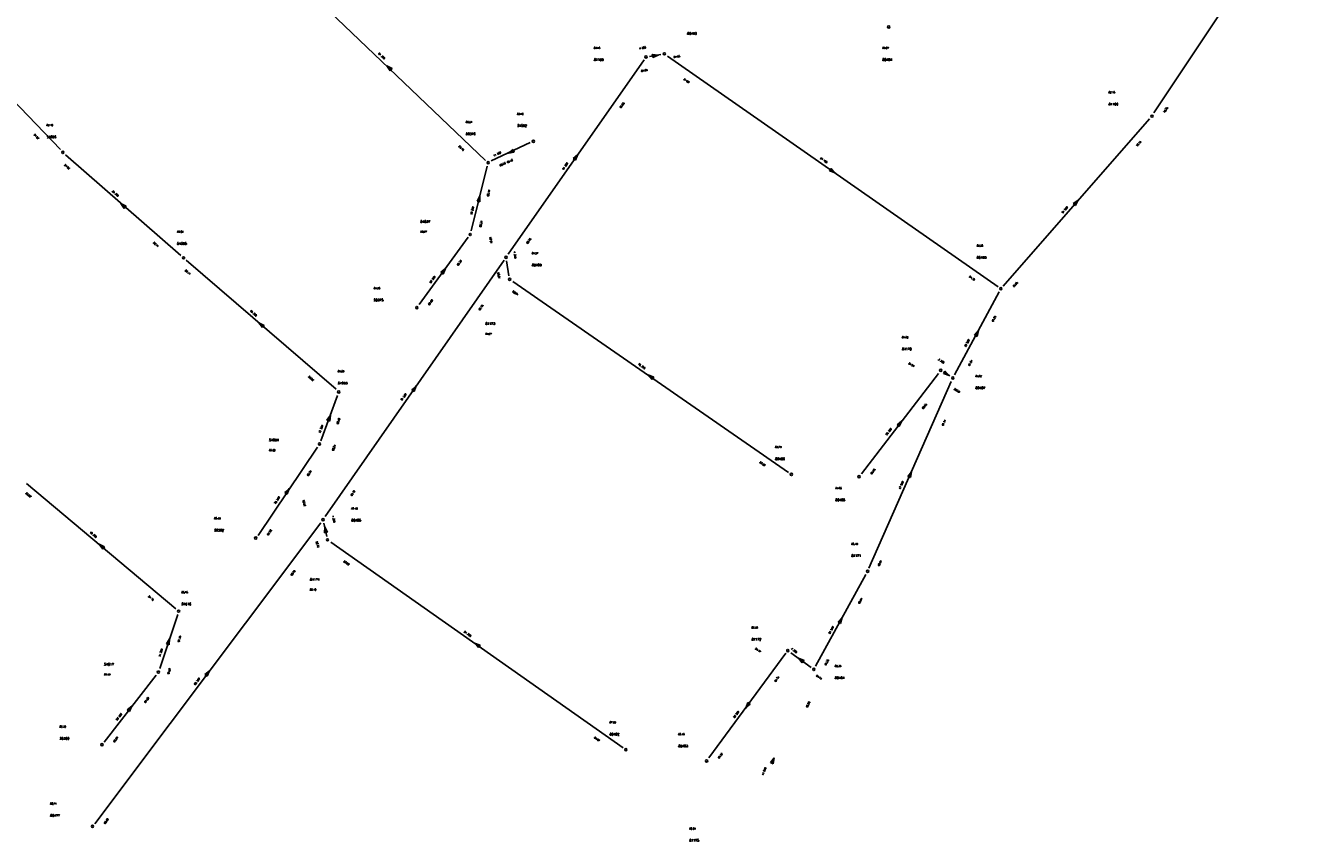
# Model space of a CAD drawing. Header units: metres. Extents: x 183111 to 185656, y 327391 to 329490.
# Tile 6 of 23: x 184165 to 184448, y 327391 to 327573. Entities that reach past the tile are written whole.
import ezdxf

# ---------------------------------------------------------------- set-up
doc = ezdxf.new("R2010")
doc.units = ezdxf.units.M
doc.header["$LTSCALE"] = 0.2
for name, color, linetype in [('B_RIO_L_PUTDEKSEL', 252, 'Continuous'), ('I90_PUTNUMMER', 252, 'Continuous'), ('I90_STRENG', 252, 'Continuous'), ('I90_TEKST', 252, 'Continuous')]:
    doc.layers.add(name, color=color, linetype=linetype)
doc.styles.get("Standard").update_dxf_attribs({"font": 'romans.shx'})

msp = doc.modelspace()

# ---------------------------------------------------------------- linework, layer by layer
at = {"layer": 'B_RIO_L_PUTDEKSEL', "lineweight": -3}
for centre in [(184357.5, 327572.7), (184303.4, 327566), (184307.5, 327566.7), (184416.2, 327552.8), (184278.3, 327547.2), (184173.4, 327544.7), (184268.2, 327542.4), (184264.2, 327526.4), (184200.3, 327521.2), (184272.2, 327521.3), (184273, 327516.4), (184382.5, 327514.3), (184252.3, 327510.1), (184369.1, 327496.1), (184371.8, 327494.4), (184234.9, 327491.3), (184230.6, 327479.7), (184335.8, 327472.9), (184350.9, 327472.4), (184231.4, 327462.8), (184216.4, 327458.7), (184232.4, 327458.3), (184352.8, 327451.3), (184199.2, 327442.4), (184335, 327433.6), (184194.7, 327428.8), (184340.8, 327429.4), (184182.1, 327412.6), (184298.9, 327411.5), (184316.9, 327409), (184180, 327394.4)]:
    msp.add_circle(centre, 0.25, dxfattribs=at)
at = {"layer": 'I90_STRENG', "lineweight": -3, "ltscale": 0.7}
for points in [[(184416.6, 327553.5), (184460.51, 327619.45)], [(184224.6, 327584.1), (184267.64, 327542.92)], [(184149.3, 327569.8), (184172.89, 327545.33)], [(184304.2, 327566.1), (184306.71, 327566.52)], [(184306.14, 327566.41), (184304.8, 327566.51)], [(184304.8, 327566.51), (184304.91, 327565.87)], [(184304.8, 327566.51), (184305.5, 327566.3)], [(184305.18, 327566.25), (184304.8, 327566.51)], [(184304.8, 327566.51), (184305.82, 327566.35)], [(184304.86, 327566.19), (184306.14, 327566.41)], [(184306.14, 327566.41), (184304.91, 327565.87)], [(184305.82, 327566.35), (184304.91, 327565.87)], [(184305.5, 327566.3), (184304.91, 327565.87)], [(184246.57, 327563.15), (184245.63, 327564.05)], [(184245.63, 327564.05), (184246.35, 327562.91)], [(184245.63, 327564.05), (184246.79, 327563.39)], [(184246.35, 327562.91), (184245.86, 327563.82)], [(184245.86, 327563.82), (184246.79, 327563.39)], [(184246.35, 327562.91), (184246.1, 327563.6)], [(184246.1, 327563.6), (184246.79, 327563.39)], [(184272.7, 327522), (184302.98, 327565.38)], [(184304.91, 327565.87), (184305.18, 327566.25)], [(184308.2, 327566.2), (184381.89, 327514.74)], [(184246.79, 327563.39), (184246.33, 327563.38)], [(184246.33, 327563.38), (184246.35, 327562.91)], [(184246.35, 327562.91), (184246.79, 327563.39)], [(184383, 327514.9), (184415.65, 327552.2)], [(184268.9, 327542.8), (184277.55, 327546.9)], [(184174, 327544.2), (184199.68, 327521.75)], [(184272.71, 327544.52), (184273.75, 327545.37)], [(184273.89, 327545.08), (184272.71, 327544.52)], [(184272.71, 327544.52), (184274.03, 327544.78)], [(184273.01, 327544.66), (184273.75, 327545.37)], [(184274.03, 327544.78), (184273.01, 327544.66)], [(184273.3, 327544.8), (184273.75, 327545.37)], [(184274.03, 327544.78), (184273.3, 327544.8)], [(184273.75, 327545.37), (184273.59, 327544.94)], [(184273.59, 327544.94), (184274.03, 327544.78)], [(184274.03, 327544.78), (184273.75, 327545.37)], [(184288.17, 327544.23), (184287.16, 327543.35)], [(184287.16, 327543.35), (184287.99, 327543.97)], [(184287.16, 327543.35), (184287.8, 327543.7)], [(184287.43, 327543.17), (184288.17, 327544.23)], [(184288.17, 327544.23), (184287.69, 327542.98)], [(184287.99, 327543.97), (184287.69, 327542.98)], [(184287.8, 327543.7), (184287.69, 327542.98)], [(184264.4, 327527.2), (184268.01, 327541.65)], [(184287.61, 327543.43), (184287.16, 327543.35)], [(184287.16, 327543.35), (184287.69, 327542.98)], [(184287.69, 327542.98), (184287.61, 327543.43)], [(184344.65, 327541.14), (184344.28, 327540.6)], [(184344.47, 327540.87), (184345.53, 327540.13)], [(184345.53, 327540.13), (184344.65, 327541.14)], [(184344.65, 327541.14), (184345, 327540.5)], [(184344.73, 327540.69), (184344.65, 327541.14)], [(184344.65, 327541.14), (184345.27, 327540.31)], [(184344.28, 327540.6), (184344.73, 327540.69)], [(184345.53, 327540.13), (184344.28, 327540.6)], [(184345, 327540.5), (184344.28, 327540.6)], [(184345.27, 327540.31), (184344.28, 327540.6)], [(184187.29, 327532.47), (184186.31, 327533.33)], [(184186.31, 327533.33), (184187.08, 327532.23)], [(184186.31, 327533.33), (184187.5, 327532.72)], [(184187.08, 327532.23), (184186.55, 327533.11)], [(184186.55, 327533.11), (184187.5, 327532.72)], [(184187.08, 327532.23), (184186.8, 327532.9)], [(184186.8, 327532.9), (184187.5, 327532.72)], [(184187.5, 327532.72), (184187.04, 327532.69)], [(184187.04, 327532.69), (184187.08, 327532.23)], [(184187.08, 327532.23), (184187.5, 327532.72)], [(184266.36, 327535.03), (184265.73, 327533.85)], [(184265.73, 327533.85), (184266.28, 327534.72)], [(184265.73, 327533.85), (184266.2, 327534.4)], [(184266.12, 327534.08), (184265.73, 327533.85)], [(184265.73, 327533.85), (184266.36, 327533.69)], [(184266.04, 327533.77), (184266.36, 327535.03)], [(184266.36, 327533.69), (184266.12, 327534.08)], [(184266.2, 327534.4), (184266.36, 327533.69)], [(184266.28, 327534.72), (184266.36, 327533.69)], [(184266.36, 327535.03), (184266.36, 327533.69)], [(184399.73, 327534.09), (184398.63, 327533.33)], [(184398.63, 327533.33), (184399.51, 327533.84)], [(184398.63, 327533.33), (184399.3, 327533.6)], [(184399.08, 327533.35), (184398.63, 327533.33)], [(184398.63, 327533.33), (184399.12, 327532.9)], [(184398.87, 327533.11), (184399.73, 327534.09)], [(184399.12, 327532.9), (184399.08, 327533.35)], [(184399.73, 327534.09), (184399.12, 327532.9)], [(184399.51, 327533.84), (184399.12, 327532.9)], [(184399.3, 327533.6), (184399.12, 327532.9)], [(184252.8, 327510.8), (184263.77, 327525.82)], [(184200.9, 327520.7), (184234.3, 327491.87)], [(184231.9, 327463.5), (184271.78, 327520.69)], [(184258.68, 327518.82), (184257.65, 327517.97)], [(184257.65, 327517.97), (184258.49, 327518.56)], [(184257.65, 327517.97), (184258.3, 327518.3)], [(184257.92, 327517.78), (184258.68, 327518.82)], [(184258.68, 327518.82), (184258.18, 327517.58)], [(184258.49, 327518.56), (184258.18, 327517.58)], [(184258.3, 327518.3), (184258.18, 327517.58)], [(184272.3, 327520.5), (184272.84, 327517.17)], [(184258.11, 327518.04), (184257.65, 327517.97)], [(184257.65, 327517.97), (184258.18, 327517.58)], [(184258.18, 327517.58), (184258.11, 327518.04)], [(184273.7, 327515.9), (184335.18, 327473.31)], [(184372.2, 327495.1), (184382.15, 327513.59)], [(184218.09, 327505.88), (184217.11, 327506.72)], [(184217.11, 327506.72), (184217.88, 327505.63)], [(184217.11, 327506.72), (184218.3, 327506.12)], [(184217.88, 327505.63), (184217.35, 327506.51)], [(184217.35, 327506.51), (184218.3, 327506.12)], [(184217.88, 327505.63), (184217.6, 327506.3)], [(184217.6, 327506.3), (184218.3, 327506.12)], [(184218.3, 327506.12), (184217.85, 327506.09)], [(184217.85, 327506.09), (184217.88, 327505.63)], [(184217.88, 327505.63), (184218.3, 327506.12)], [(184377.51, 327504.97), (184376.61, 327503.98)], [(184376.61, 327503.98), (184377.35, 327504.69)], [(184376.61, 327503.98), (184377.2, 327504.4)], [(184377.05, 327504.11), (184376.61, 327503.98)], [(184376.89, 327503.83), (184377.51, 327504.97)], [(184377.18, 327503.67), (184377.05, 327504.11)], [(184377.51, 327504.97), (184377.18, 327503.67)], [(184377.35, 327504.69), (184377.18, 327503.67)], [(184377.2, 327504.4), (184377.18, 327503.67)], [(184376.61, 327503.98), (184377.18, 327503.67)], [(184370.02, 327495.92), (184369.68, 327495.37)], [(184369.8, 327495.7), (184371.15, 327494.86)], [(184369.85, 327495.64), (184370.95, 327494.96)], [(184370.95, 327494.96), (184370.02, 327495.92)], [(184370.02, 327495.92), (184370.4, 327495.3)], [(184370.12, 327495.47), (184370.02, 327495.92)], [(184370.02, 327495.92), (184370.67, 327495.13)], [(184304.93, 327494.33), (184303.86, 327495.07)], [(184303.86, 327495.07), (184304.75, 327494.06)], [(184303.86, 327495.07), (184305.12, 327494.6)], [(184304.75, 327494.06), (184304.13, 327494.89)], [(184304.13, 327494.89), (184305.12, 327494.6)], [(184304.75, 327494.06), (184304.4, 327494.7)], [(184304.4, 327494.7), (184305.12, 327494.6)], [(184305.12, 327494.6), (184304.67, 327494.51)], [(184304.67, 327494.51), (184304.75, 327494.06)], [(184304.75, 327494.06), (184305.12, 327494.6)], [(184351.4, 327473), (184368.61, 327495.41)], [(184353.1, 327452), (184371.45, 327493.63)], [(184369.68, 327495.37), (184370.12, 327495.47)], [(184370.95, 327494.96), (184369.68, 327495.37)], [(184370.4, 327495.3), (184369.68, 327495.37)], [(184370.67, 327495.13), (184369.68, 327495.37)], [(184230.9, 327480.4), (184234.65, 327490.53)], [(184252.17, 327492.63), (184251.16, 327491.75)], [(184251.16, 327491.75), (184251.98, 327492.37)], [(184251.16, 327491.75), (184251.8, 327492.1)], [(184251.61, 327491.83), (184251.16, 327491.75)], [(184251.16, 327491.75), (184251.69, 327491.38)], [(184251.43, 327491.57), (184252.17, 327492.63)], [(184251.69, 327491.38), (184251.61, 327491.83)], [(184252.17, 327492.63), (184251.69, 327491.38)], [(184251.98, 327492.37), (184251.69, 327491.38)], [(184251.8, 327492.1), (184251.69, 327491.38)], [(184233.03, 327486.11), (184232.27, 327485)], [(184232.27, 327485), (184232.91, 327485.8)], [(184232.27, 327485), (184232.8, 327485.5)], [(184232.69, 327485.2), (184232.27, 327485)], [(184232.27, 327485), (184232.88, 327484.78)], [(184232.57, 327484.89), (184233.03, 327486.11)], [(184232.88, 327484.78), (184232.69, 327485.2)], [(184232.8, 327485.5), (184232.88, 327484.78)], [(184233.03, 327486.11), (184232.88, 327484.78)], [(184232.91, 327485.8), (184232.88, 327484.78)], [(184360.39, 327484.82), (184359.35, 327483.98)], [(184359.35, 327483.98), (184360.2, 327484.56)], [(184359.35, 327483.98), (184360, 327484.3)], [(184359.6, 327483.78), (184360.39, 327484.82)], [(184360.39, 327484.82), (184359.86, 327483.59)], [(184360.2, 327484.56), (184359.86, 327483.59)], [(184360, 327484.3), (184359.86, 327483.59)], [(184359.8, 327484.04), (184359.35, 327483.98)], [(184359.35, 327483.98), (184359.86, 327483.59)], [(184359.86, 327483.59), (184359.8, 327484.04)], [(184216.9, 327459.3), (184230.19, 327478.97)], [(184362.56, 327473.49), (184361.74, 327472.44)], [(184361.74, 327472.44), (184362.43, 327473.2)], [(184361.74, 327472.44), (184362.3, 327472.9)], [(184362.04, 327472.3), (184362.56, 327473.49)], [(184362.3, 327472.9), (184362.33, 327472.17)], [(184362.56, 327473.49), (184362.33, 327472.17)], [(184362.43, 327473.2), (184362.33, 327472.17)], [(184165.3, 327470.9), (184198.58, 327442.93)], [(184362.17, 327472.6), (184361.74, 327472.44)], [(184361.74, 327472.44), (184362.33, 327472.17)], [(184362.33, 327472.17), (184362.17, 327472.6)], [(184223.86, 327469.74), (184222.87, 327468.84)], [(184222.87, 327468.84), (184223.68, 327469.47)], [(184222.87, 327468.84), (184223.5, 327469.2)], [(184223.32, 327468.93), (184222.87, 327468.84)], [(184222.87, 327468.84), (184223.4, 327468.48)], [(184223.14, 327468.66), (184223.86, 327469.74)], [(184223.4, 327468.48), (184223.32, 327468.93)], [(184223.86, 327469.74), (184223.4, 327468.48)], [(184223.68, 327469.47), (184223.4, 327468.48)], [(184223.5, 327469.2), (184223.4, 327468.48)], [(184180.5, 327395), (184230.94, 327462.13)], [(184231.6, 327462), (184232.25, 327459.06)], [(184231.76, 327461.23), (184231.72, 327459.89)], [(184231.72, 327459.89), (184231.83, 327460.92)], [(184231.72, 327459.89), (184231.9, 327460.6)], [(184231.97, 327460.28), (184231.72, 327459.89)], [(184231.72, 327459.89), (184232.36, 327460.03)], [(184232.04, 327459.97), (184231.76, 327461.23)], [(184231.76, 327461.23), (184232.36, 327460.03)], [(184231.83, 327460.92), (184232.36, 327460.03)], [(184231.9, 327460.6), (184232.36, 327460.03)], [(184232.36, 327460.03), (184231.97, 327460.28)], [(184182.5, 327456.48), (184181.5, 327457.32)], [(184181.5, 327457.32), (184182.29, 327456.23)], [(184181.5, 327457.32), (184182.71, 327456.73)], [(184182.29, 327456.23), (184181.75, 327457.11)], [(184181.75, 327457.11), (184182.71, 327456.73)], [(184182.29, 327456.23), (184182, 327456.9)], [(184182, 327456.9), (184182.71, 327456.73)], [(184182.71, 327456.73), (184182.25, 327456.69)], [(184182.25, 327456.69), (184182.29, 327456.23)], [(184182.29, 327456.23), (184182.71, 327456.73)], [(184233.1, 327457.8), (184298.29, 327411.91)], [(184341.2, 327430.1), (184352.43, 327450.6)], [(184195, 327429.6), (184199, 327441.67)], [(184347.11, 327440.97), (184346.2, 327439.99)], [(184346.2, 327439.99), (184346.96, 327440.68)], [(184346.2, 327439.99), (184346.8, 327440.4)], [(184346.64, 327440.11), (184346.2, 327439.99)], [(184346.2, 327439.99), (184346.77, 327439.67)], [(184346.49, 327439.83), (184347.11, 327440.97)], [(184346.77, 327439.67), (184346.64, 327440.11)], [(184347.11, 327440.97), (184346.77, 327439.67)], [(184346.96, 327440.68), (184346.77, 327439.67)], [(184346.8, 327440.4), (184346.77, 327439.67)], [(184197.2, 327436.22), (184196.49, 327435.09)], [(184196.8, 327434.98), (184197.2, 327436.22)], [(184197.2, 327436.22), (184197.1, 327434.88)], [(184196.49, 327435.09), (184197.1, 327435.91)], [(184196.49, 327435.09), (184197, 327435.6)], [(184196.9, 327435.29), (184196.49, 327435.09)], [(184196.49, 327435.09), (184197.1, 327434.88)], [(184197.1, 327434.88), (184196.9, 327435.29)], [(184197, 327435.6), (184197.1, 327434.88)], [(184197.1, 327435.91), (184197.1, 327434.88)], [(184265.17, 327435.27), (184266.04, 327434.26)], [(184266.23, 327434.53), (184265.17, 327435.27)], [(184265.17, 327435.27), (184266.42, 327434.79)], [(184266.04, 327434.26), (184265.43, 327435.09)], [(184265.43, 327435.09), (184266.42, 327434.79)], [(184266.04, 327434.26), (184265.7, 327434.9)], [(184265.7, 327434.9), (184266.42, 327434.79)], [(184266.42, 327434.79), (184265.96, 327434.71)], [(184265.96, 327434.71), (184266.04, 327434.26)], [(184266.04, 327434.26), (184266.42, 327434.79)], [(184317.4, 327409.7), (184334.54, 327433)], [(184335.7, 327433.1), (184340.2, 327429.85)], [(184338.43, 327431.12), (184337.37, 327431.88)], [(184337.37, 327431.88), (184338.24, 327430.85)], [(184337.37, 327431.88), (184338.62, 327431.38)], [(184338.24, 327430.85), (184337.64, 327431.69)], [(184337.64, 327431.69), (184338.62, 327431.38)], [(184338.24, 327430.85), (184337.9, 327431.5)], [(184337.9, 327431.5), (184338.62, 327431.38)], [(184338.62, 327431.38), (184338.16, 327431.31)], [(184338.16, 327431.31), (184338.24, 327430.85)], [(184338.24, 327430.85), (184338.62, 327431.38)], [(184182.6, 327413.2), (184194.22, 327428.15)], [(184206.09, 327429.12), (184205.05, 327428.28)], [(184205.05, 327428.28), (184205.89, 327428.86)], [(184205.05, 327428.28), (184205.7, 327428.6)], [(184205.5, 327428.34), (184205.05, 327428.28)], [(184205.05, 327428.28), (184205.57, 327427.89)], [(184205.31, 327428.08), (184206.09, 327429.12)], [(184205.57, 327427.89), (184205.5, 327428.34)], [(184206.09, 327429.12), (184205.57, 327427.89)], [(184205.89, 327428.86), (184205.57, 327427.89)], [(184205.7, 327428.6), (184205.57, 327427.89)], [(184325.61, 327420.78), (184326.12, 327422.02)], [(184325.81, 327421.04), (184326.12, 327422.02)], [(184326, 327421.3), (184326.12, 327422.02)], [(184326.65, 327421.63), (184326.12, 327422.02)], [(184326.12, 327422.02), (184326.19, 327421.56)], [(184188.8, 327421.21), (184187.74, 327420.39)], [(184187.74, 327420.39), (184188.6, 327420.96)], [(184187.74, 327420.39), (184188.4, 327420.7)], [(184188.2, 327420.44), (184187.74, 327420.39)], [(184187.74, 327420.39), (184188.26, 327419.99)], [(184188, 327420.19), (184188.8, 327421.21)], [(184188.26, 327419.99), (184188.2, 327420.44)], [(184188.8, 327421.21), (184188.26, 327419.99)], [(184188.6, 327420.96), (184188.26, 327419.99)], [(184188.4, 327420.7), (184188.26, 327419.99)], [(184326.39, 327421.82), (184325.61, 327420.78)], [(184325.61, 327420.78), (184326.65, 327421.63)], [(184326.65, 327421.63), (184325.81, 327421.04)], [(184326.65, 327421.63), (184326, 327421.3)], [(184326.19, 327421.56), (184326.65, 327421.63)], [(184331.97, 327409.69), (184331.14, 327408.64)], [(184331.14, 327408.64), (184331.83, 327409.4)], [(184331.14, 327408.64), (184331.7, 327409.1)], [(184331.57, 327408.8), (184331.14, 327408.64)], [(184331.14, 327408.64), (184331.73, 327408.37)], [(184331.43, 327408.51), (184331.97, 327409.69)], [(184331.73, 327408.37), (184331.57, 327408.8)], [(184331.7, 327409.1), (184331.73, 327408.37)], [(184331.97, 327409.69), (184331.73, 327408.37)], [(184331.83, 327409.4), (184331.73, 327408.37)]]:
    msp.add_lwpolyline(points, dxfattribs=at)

# ---------------------------------------------------------------- texts
at = {"layer": 'I90_PUTNUMMER', "lineweight": -3}
for s, p in [('80490', (184312.59, 327570.98)), ('81169', (184291.79, 327565.13)), ('80494', (184356.11, 327565.14)), ('81166', (184406.53, 327555.22)), ('51592', (184274.7, 327550.4)), ('51596', (184169.8, 327547.9)), ('50376', (184263.24, 327548.59)), ('51837', (184253.12, 327529.03)), ('51595', (184198.87, 327524.13)), ('80493', (184377.14, 327521.02)), ('80489', (184277.97, 327519.34)), ('50375', (184242.72, 327511.53)), ('81173', (184267.62, 327506.27)), ('81170', (184360.47, 327500.6)), ('51593', (184234.71, 327493)), ('80487', (184376.86, 327491.93)), ('51594', (184219.38, 327480.3)), ('80486', (184332.2, 327476.1)), ('80488', (184345.62, 327466.95)), ('80485', (184237.72, 327462.41)), ('50362', (184207.16, 327460.19)), ('81171', (184349.2, 327454.5)), ('81174', (184228.5, 327449.2)), ('51616', (184199.87, 327443.72)), ('81172', (184326.94, 327435.85)), ('51617', (184182.59, 327430.29)), ('80484', (184345.51, 327427.27)), ('50360', (184172.69, 327413.75)), ('80482', (184295.3, 327414.7)), ('80483', (184310.6, 327412.06)), ('80477', (184170.59, 327396.57)), ('81175', (184313.08, 327391.01))]:
    msp.add_text(s, height=0.5, dxfattribs=at).set_placement(p)
at = {"layer": 'I90_TEKST', "lineweight": -3}
for s, rotation, oblique, p in [('61 300', 316.2653, 359.9867, (184243.7, 327566.7)), ('4 300', 9.5434, 0.0232, (184301.93, 327567.72)), ('81.95', 9.5434, 0.0232, (184309.6, 327565.76)), ('81.89', 9.5434, 0.0232, (184302.36, 327562.68)), ('81.89', 325.0434, 359.9559, (184311.77, 327560.91)), ('81.95', 55.0434, -0.0188, (184297.81, 327554.56)), ('78.73', 56.327, 0.0049, (184419, 327553.5)), ('81.62', 313.9092, 359.9384, (184166.9, 327548.6)), ('78.73', 48.7967, -0.0091, (184412.9, 327546)), ('82.16', 316.2653, 359.9867, (184261.6, 327546)), ('11 300', 25.3785, 0.0553, (184269.5, 327543.8)), ('81.62', 318.8431, 359.9751, (184173.7, 327541.8)), ('82.36', 25.3785, 0.0553, (184270.9, 327541.6)), ('82.46', 25.3785, 0.0553, (184272.5, 327542.3)), ('54 300', 55.0434, -0.0188, (184285, 327540.8)), ('91 400', 325.0434, 359.9559, (184342.2, 327543.3)), ('35 300', 318.8431, 359.9751, (184184.3, 327536)), ('82.16', 75.9787, 0.0043, (184268.3, 327534.9)), ('51 900', 48.7967, -0.0091, (184396.3, 327531.1)), ('16 300', 75.9787, 0.0043, (184264.6, 327530.8)), ('82.36', 75.9787, 0.0043, (184266.6, 327528)), ('82.11', 318.8431, 359.9751, (184193.5, 327524.5)), ('82.91', 279.2291, 359.9769, (184268.52, 327525.74)), ('82.75', 55.0434, -0.0188, (184277.01, 327524.28)), ('4 300', 279.2291, 359.9769, (184273.89, 327522.54)), ('82.11', 319.1913, 359.9791, (184200.6, 327518.3)), ('82.36', 53.8456, 0.0189, (184261.5, 327519.4)), ('20 300', 53.8456, 0.0189, (184255.4, 327515.5)), ('82.91', 279.2291, 359.9769, (184270.29, 327517.9)), ('81.18', 325.0434, 359.9559, (184375.4, 327516.9)), ('79.63', 48.7967, -0.0091, (184385.4, 327514.6)), ('82.91', 325.2658, 359.9582, (184273.6, 327513.6)), ('82.60', 53.8456, 0.0189, (184255.1, 327510.6)), ('82.75', 55.1293, 0.0419, (184266.34, 327509.44)), ('45 300', 319.1913, 359.9791, (184215.1, 327509.3)), ('81.29', 61.7243, 0.0251, (184380.8, 327506.9)), ('22 900', 61.7243, 0.0251, (184374.7, 327501.3)), ('3 300', 328.0208, 359.9748, (184368.47, 327498.43)), ('76 300', 325.2658, 359.9582, (184301.6, 327497.4)), ('81.54', 328.0208, 359.9748, (184361.9, 327497.53)), ('81.54', 61.7243, 0.0251, (184375.52, 327497.07)), ('82.62', 319.1913, 359.9791, (184228.1, 327494.6)), ('71 300', 55.1293, 0.0419, (184249, 327489.3)), ('83.53', 328.0208, 359.9748, (184372.03, 327491.81)), ('83.53', 52.4389, -0.0301, (184365.18, 327487.42)), ('82.62', 69.6533, 0.0132, (184234.75, 327484.07)), ('81.54', 66.1941, -0.0225, (184369.67, 327483.74)), ('12 300', 69.6533, 0.0132, (184230.8, 327482.1)), ('29 300', 52.4389, -0.0301, (184357.1, 327481.6)), ('83.24', 69.6533, 0.0132, (184233.75, 327478.14)), ('83.22', 325.2658, 359.9582, (184328.7, 327475.5)), ('83.24', 55.9333, -0.0099, (184228.1, 327472.5)), ('83.63', 52.4389, -0.0301, (184353.7, 327472.9)), ('47 900', 66.1941, -0.0225, (184360.1, 327469.6)), ('83.82', 319.9811, 360.0181, (184165.1, 327468.6)), ('25 300', 55.9333, -0.0099, (184220.8, 327466.3)), ('83.72', 55.1293, 0.0419, (184237.8, 327468.04)), ('83.82', 282.5087, 359.9799, (184226.89, 327467.1)), ('4 300', 282.5087, 359.9799, (184233.44, 327463.63)), ('45 300', 319.9811, 360.0181, (184179.4, 327459.9)), ('84.28', 55.9333, -0.0099, (184219.2, 327459.3)), ('83.72', 282.5087, 359.9799, (184229.84, 327457.88)), ('83.82', 324.8714, 360.0043, (184235.96, 327453.39)), ('82.04', 66.1941, -0.0225, (184355.4, 327452.4)), ('83.72', 53.056, -0.0123, (184224.44, 327450.25)), ('84.16', 319.9811, 360.0181, (184192.4, 327445.6)), ('82.04', 61.2812, -0.0239, (184351, 327444)), ('84.16', 71.6821, 0.0194, (184199.31, 327435.48)), ('81 300', 324.8714, 360.0043, (184262.8, 327437.7)), ('24 900', 61.2812, -0.0239, (184344.4, 327437.3)), ('14 300', 71.6821, 0.0194, (184195.1, 327432.2)), ('84.77', 324.154, 359.9837, (184327.69, 327433.92)), ('7 300', 324.154, 359.9837, (184335.7, 327433.9)), ('83.25', 61.2812, -0.0239, (184343.5, 327430.3)), ('84.57', 71.6821, 0.0194, (184197.03, 327428.32)), ('84.74', 53.6732, 0.0052, (184332.3, 327426.6)), ('84.74', 324.154, 359.9837, (184341.27, 327427.9)), ('85 300', 53.056, -0.0123, (184202.9, 327425.9)), ('84.57', 52.1304, 0.0054, (184191.8, 327421.9)), ('83.25', 65.7245, -0.0176, (184339.4, 327420.89)), ('20 300', 52.1304, 0.0054, (184185.5, 327418)), ('30 300', 53.6732, 0.0052, (184323.1, 327418.5)), ('85.07', 52.1304, 0.0054, (184184.9, 327413.1)), ('84.67', 324.8714, 360.0043, (184291.8, 327414.1)), ('84.57', 53.6732, 0.0052, (184319.7, 327409.5)), ('44 900', 65.7245, -0.0176, (184329.5, 327405.8)), ('85.02', 53.056, -0.0123, (184182.8, 327394.9))]:
    msp.add_text(s, height=0.36, rotation=rotation, dxfattribs=dict(at, oblique=oblique)).set_placement(p)
for s, p in [('83.45', (184291.79, 327567.83)), ('83.07', (184356.11, 327567.84)), ('82.18', (184406.53, 327557.92)), ('83.40', (184274.7, 327553.1)), ('82.70', (184169.8, 327550.6)), ('83.61', (184263.24, 327551.28)), ('83.64', (184198.87, 327526.83)), ('83.97', (184253.12, 327526.83)), ('83.35', (184377.14, 327523.72)), ('84.27', (184277.97, 327522.04)), ('84.38', (184242.72, 327514.23)), ('84.27', (184267.62, 327504.07)), ('84.82', (184360.47, 327503.3)), ('84.69', (184234.71, 327495.7)), ('84.82', (184376.86, 327494.63)), ('84.79', (184332.2, 327478.8)), ('85.00', (184219.38, 327478.1)), ('84.86', (184345.62, 327469.65)), ('85.40', (184237.72, 327465.11)), ('85.44', (184207.16, 327462.89)), ('85.19', (184349.2, 327457.2)), ('85.75', (184199.87, 327446.42)), ('85.40', (184228.5, 327447)), ('86.38', (184326.94, 327438.55)), ('85.39', (184182.59, 327428.09)), ('86.38', (184345.51, 327429.97)), ('86.30', (184172.69, 327416.45)), ('87.00', (184295.3, 327417.4)), ('86.40', (184310.6, 327414.76)), ('86.71', (184170.59, 327399.27)), ('86.64', (184313.08, 327393.71))]:
    msp.add_text(s, height=0.36, dxfattribs=at).set_placement(p)

doc.saveas('drawing.dxf')
